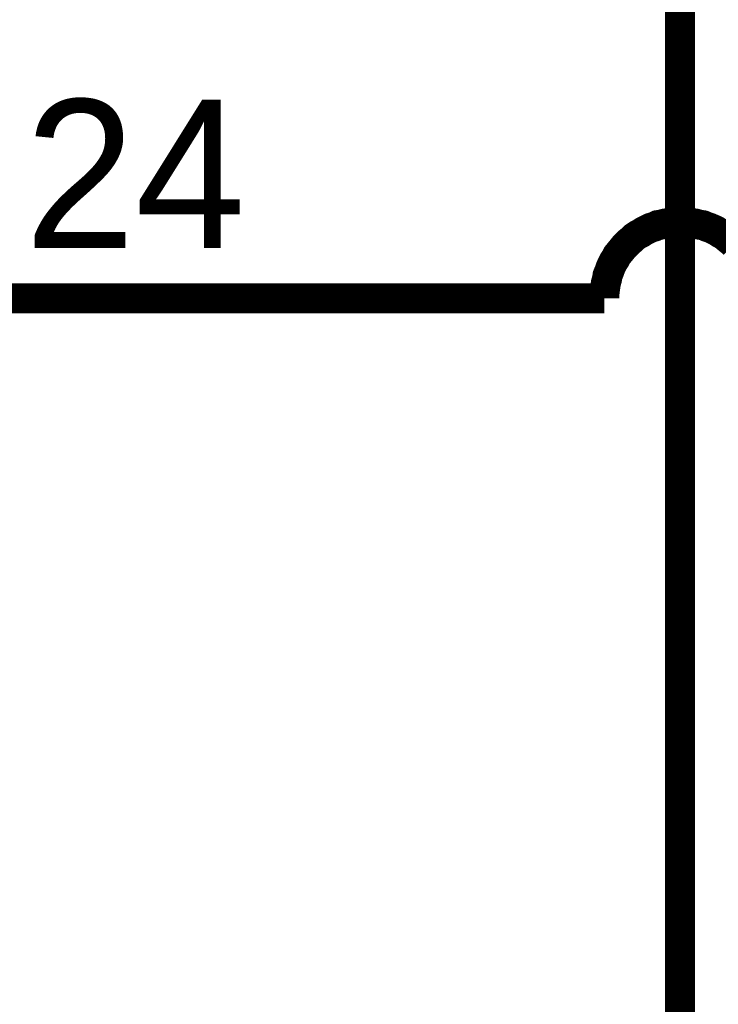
# Model space of a CAD drawing. Extents: x 0 to 22, y 0 to 17.
# Tile 11 of 62: x 4.741 to 5.015, y 11.522 to 11.91. Entities that reach past the tile are written whole.
import ezdxf

# ---------------------------------------------------------------- set-up
doc = ezdxf.new("R2010")
doc.units = 0
doc.layers.add('SHEET', color=255, linetype='CONTINUOUS')

msp = doc.modelspace()

# ---------------------------------------------------------------- linework, layer by layer
at = {"layer": 'SHEET', "const_width": 0.0118}
for points in [[(4.7006, 12.5), (5.00046, 12.5), (5.00046, 10.39983)], [(5.00046, 11.82992), (4.99899, 11.82992), (4.99733, 11.82972), (4.99586, 11.82951), (4.9944, 11.8293), (4.99294, 11.82888), (4.99148, 11.82867), (4.99023, 11.82805), (4.98877, 11.82763), (4.98752, 11.827), (4.98627, 11.82638), (4.98501, 11.82554), (4.98376, 11.82492), (4.98251, 11.82408), (4.98147, 11.82304), (4.98042, 11.8222), (4.97938, 11.82116), (4.97834, 11.82012), (4.9775, 11.81907), (4.97646, 11.81782), (4.97562, 11.81678), (4.975, 11.81553), (4.97416, 11.81427), (4.97354, 11.81302), (4.97291, 11.81156), (4.97249, 11.81031), (4.97187, 11.80885), (4.97166, 11.80739), (4.97124, 11.80593), (4.97103, 11.80447), (4.97082, 11.80301), (4.97062, 11.80134), (4.97062, 11.79987)], [(5.02174, 11.82116), (5.0207, 11.8222), (5.01965, 11.82304), (5.0184, 11.82408), (5.01736, 11.82492), (5.01611, 11.82554), (5.01485, 11.82638), (5.0136, 11.827), (5.01214, 11.82763), (5.01089, 11.82805), (5.00943, 11.82867), (5.00797, 11.82888), (5.00651, 11.8293), (5.00505, 11.82951), (5.00359, 11.82972), (5.00192, 11.82992), (5.00046, 11.82992)], [(4.97062, 11.79987), (4.60065, 11.79987)], [(4.97062, 11.79987), (4.97062, 11.79987), (4.97062, 11.79987), (4.97062, 11.79987), (4.97062, 11.79987), (4.97062, 11.79987), (4.97062, 11.79987), (4.97062, 11.79987), (4.97062, 11.79987), (4.97062, 11.79987), (4.97062, 11.79987), (4.97062, 11.79987), (4.97062, 11.79987), (4.97062, 11.79987), (4.97062, 11.79987), (4.97062, 11.79987), (4.97062, 11.79987), (4.97062, 11.79987), (4.97062, 11.79987), (4.97062, 11.79987), (4.97062, 11.79987), (4.97062, 11.79987), (4.97062, 11.79987), (4.97062, 11.79987), (4.97062, 11.79987), (4.97062, 11.79987), (4.97062, 11.79987), (4.97062, 11.79987), (4.97062, 11.79987), (4.97062, 11.79987), (4.97062, 11.79987), (4.97062, 11.79987), (4.97062, 11.79987)]]:
    msp.add_lwpolyline(points, dxfattribs=at)

# ---------------------------------------------------------------- texts
at = {"layer": 'SHEET'}
msp.add_text('24', height=0.058431, dxfattribs=at).set_placement((4.74254, 11.8197))

doc.saveas('drawing.dxf')
